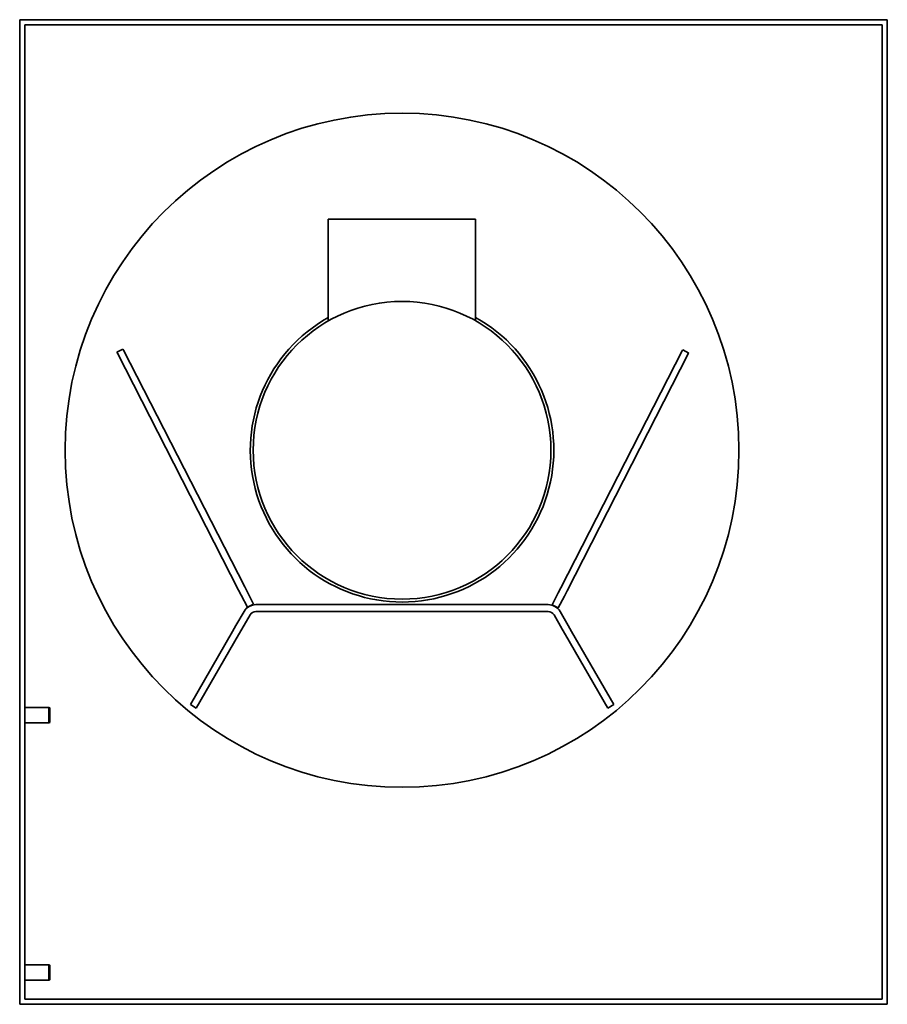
# Model space of a CAD drawing. Header units: millimetres. Extents: x 377 to 883, y 159 to 732.
import ezdxf

# ---------------------------------------------------------------- set-up
doc = ezdxf.new("R2010")
doc.units = ezdxf.units.MM
doc.header["$LTSCALE"] = 3
doc.layers.add('Krawędzie widoczne(ISO)', color=7, linetype='Continuous', lineweight=35, true_color=0x262659)

msp = doc.modelspace()

# ---------------------------------------------------------------- linework, layer by layer
at = {"layer": 'Krawędzie widoczne(ISO)'}
for p, q in [((377, 732.5), (377, 158.5)), ((883, 732.5), (377, 732.5)), ((880, 729.5), (380, 729.5)), ((380, 729.5), (380, 161.5)), ((880, 161.5), (880, 729.5)), ((883, 158.5), (883, 732.5)), ((642.92, 616.2), (556.92, 616.2)), ((556.92, 616.2), (556.92, 556.86)), ((642.92, 616.2), (642.92, 556.94)), ((437.22, 540.47), (433.66, 538.64)), ((437.22, 540.47), (437.52, 539.89)), ((508.25, 401.78), (437.52, 539.89)), ((763.37, 539.43), (763.67, 540.01)), ((767.23, 538.19), (763.67, 540.01)), ((433.96, 538.06), (433.66, 538.64)), ((433.96, 538.06), (504.69, 399.96)), ((763.37, 539.43), (692.64, 401.33)), ((696.2, 399.51), (766.93, 537.61)), ((767.23, 538.19), (766.93, 537.61)), ((506.22, 396.98), (504.69, 399.96)), ((506.22, 396.98), (509.79, 390.01)), ((508.25, 401.78), (509.78, 398.81)), ((513.35, 391.83), (509.78, 398.81)), ((691.11, 398.35), (687.54, 391.37)), ((691.1, 389.55), (694.67, 396.53)), ((691.11, 398.35), (692.64, 401.33)), ((696.2, 399.51), (694.67, 396.53)), ((513.35, 391.83), (509.79, 390.01)), ((685.19, 391.5), (514.81, 391.5)), ((691.1, 389.55), (687.54, 391.37)), ((507.88, 387.5), (503.13, 379.27)), ((511.35, 385.5), (506.6, 377.27)), ((685.19, 387.5), (514.81, 387.5)), ((693.4, 377.27), (688.65, 385.5)), ((696.87, 379.27), (692.12, 387.5)), ((501.18, 375.9), (503.13, 379.27)), ((696.87, 379.27), (698.82, 375.9)), ((476.54, 333.21), (501.18, 375.9)), ((504.65, 373.9), (480, 331.21)), ((506.6, 377.27), (504.65, 373.9)), ((695.35, 373.9), (693.4, 377.27)), ((720, 331.21), (695.35, 373.9)), ((698.82, 375.9), (723.46, 333.21)), ((480, 331.21), (476.54, 333.21)), ((723.46, 333.21), (720, 331.21)), ((380, 331.45), (394, 331.45)), ((394, 322.55), (394, 331.45)), ((394.5, 331.27), (394, 331.45)), ((394.5, 322.73), (394.5, 331.27)), ((380, 322.55), (394, 322.55)), ((394.5, 322.73), (394, 322.55)), ((380, 181.45), (394, 181.45)), ((394, 172.55), (394, 181.45)), ((394.5, 181.27), (394, 181.45)), ((394.5, 172.73), (394.5, 181.27)), ((380, 172.55), (394, 172.55)), ((394.5, 172.73), (394, 172.55)), ((380, 161.5), (880, 161.5)), ((377, 158.5), (883, 158.5))]:
    msp.add_line(p, q, dxfattribs=at)
for radius in [196.5, 86.8]:
    msp.add_circle((600, 481.5), radius, dxfattribs=at)
for centre, radius, start, end in [((600, 481.5), 88.5, 119.12543, 60.98568), ((514.81, 383.5), 8, 90, 150), ((685.19, 383.5), 8, 30, 90), ((514.81, 383.5), 4, 90, 150), ((685.19, 383.5), 4, 30, 90)]:
    msp.add_arc(centre, radius, start, end, dxfattribs=at)

doc.saveas('drawing.dxf')
